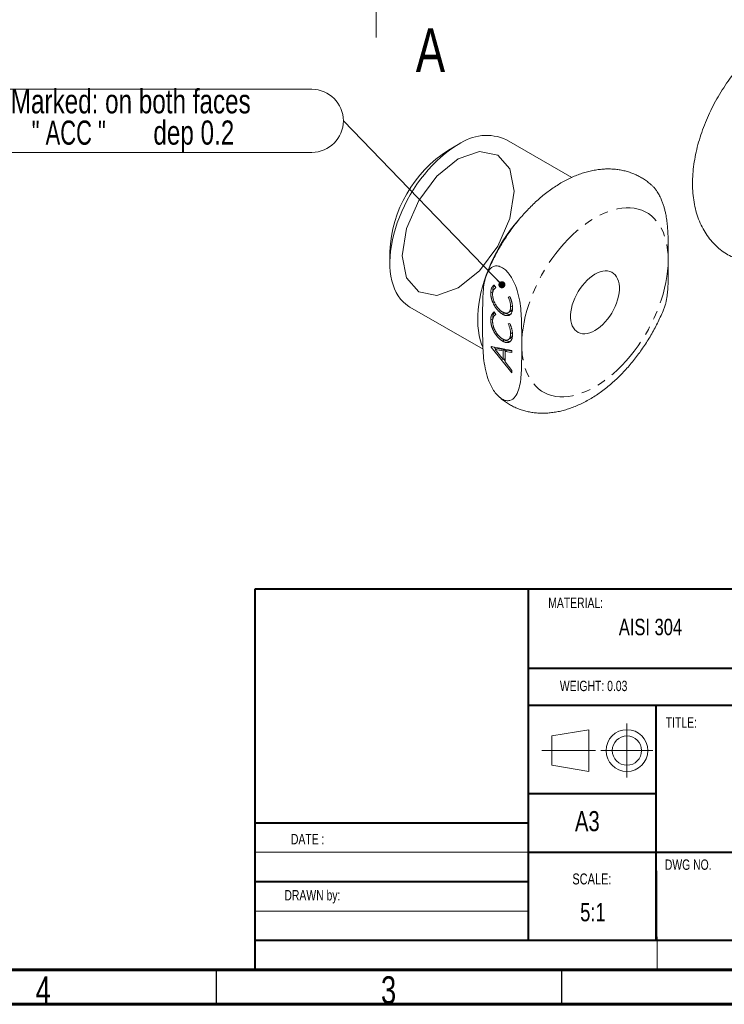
# Model space of a CAD drawing. Header units: millimetres. Extents: x 15 to 415, y 5 to 292.
# Tile 3 of 5: x 237 to 339, y 5 to 148. Entities that reach past the tile are written whole.
import ezdxf

# ---------------------------------------------------------------- set-up
doc = ezdxf.new("R2010")
doc.units = ezdxf.units.MM
doc.header["$PDSIZE"] = -1
doc.linetypes.add('CENTERX2', pattern=[20.32, 12.7, -2.54, 2.54, -2.54])
doc.linetypes.add('PHANTOM', pattern=[12.7, 6.35, -1.27, 1.27, -1.27, 1.27, -1.27])
doc.styles.add('SLDTEXTSTYLE0', font='TXT', dxfattribs={"width": 0.75})
doc.styles.add('SLDTEXTSTYLE4', font='TXT', dxfattribs={"width": 0.678571})
doc.dimstyles.new('SLDDIMSTYLE8', dxfattribs={"dimtxt": 0.18, "dimasz": 1.016, "dimexe": 0, "dimexo": 0.0625, "dimgap": 0, "dimtad": 0, "dimtih": 1, "dimtoh": 1, "dimdec": 0, "dimrnd": 1e-09, "dimzin": 0, "dimdsep": 46, "dimtxsty": 'Standard', "dimblk1": 'DOT', "dimblk2": 'DOT', "dimsah": 1, "dimcen": 0.09, "dimadec": 0, "dimazin": 0, "dimtfac": 1.016, "dimtdec": 0, "dimtofl": 0, "dimtmove": 0, "dimatfit": 3, "dimldrblk": 'DOT', "dimfxl": 0, "dimfrac": 2, "dimtolj": 1, "dimtzin": 0, "dimarcsym": 0})

# ---------------------------------------------------------------- blocks, each defined once
blk = doc.blocks.new('SW_NOTE_1')
at = {"color": 0, "linetype": 'Continuous', "lineweight": 0, "attachment_point": 2, "style": 'SLDTEXTSTYLE0'}
for s, insert, char_height in [('SCALE:', (3.4, 2.05), 1.587), ('5:1', (3.55, -2.23), 2.646)]:
    blk.add_mtext(s, dxfattribs=dict(at, insert=insert, char_height=char_height))
blk = doc.blocks.new('SW_CENTERMARKSYMBOL_0')
at = {"color": 0, "linetype": 'Continuous', "lineweight": 0}
for p, q in [((0, 25), (0, 60)), ((0, 0), (0, 12.5)), ((-25, 0), (-60, 0)), ((0, 0), (-12.5, 0)), ((0, 0), (0, -12.5)), ((0, 0), (12.5, 0)), ((25, 0), (60, 0)), ((0, -25), (0, -60))]:
    blk.add_line(p, q, dxfattribs=at)
blk = doc.blocks.new('SW_NOTE_7')
at = {"color": 0, "linetype": 'Continuous', "lineweight": 0}
for p, q in [((-56.36, 4.57), (-4.57, 4.57)), ((-4.57, -4.57), (-56.36, -4.57))]:
    blk.add_line(p, q, dxfattribs=at)
for centre, start, end in [((-56.36, 0), 90, 270), ((-4.57, 0), 270, 90)]:
    blk.add_arc(centre, 4.57, start, end, dxfattribs=at)
at = {"color": 0, "linetype": 'Continuous', "lineweight": 0, "char_height": 3.5, "attachment_point": 2}
for s, insert, style in [('Marked: on both faces', (-30.78, 4.58), 'SLDTEXTSTYLE0'), ('" ACC "', (-39.75, 0.04), 'SLDTEXTSTYLE4'), ('dep 0.2', (-21.65, 0.05), 'SLDTEXTSTYLE0')]:
    blk.add_mtext(s, dxfattribs=dict(at, insert=insert, style=style))
blk = doc.blocks.new('_DOT')
at = {"color": 0, "linetype": 'ByBlock', "lineweight": -2}
blk.add_line((-0.5, 0), (-1, 0), dxfattribs=at)
at = {"color": 0, "linetype": 'ByBlock', "const_width": 0.5}
blk.add_lwpolyline([(-0.25, 0, 1), (0.25, 0, 1)], format="xyb", close=True, dxfattribs=at)

msp = doc.modelspace()

# ---------------------------------------------------------------- linework, layer by layer
at = {"color": 7, "linetype": 'Continuous', "lineweight": 15}
for p, q in [((316.4869503, 124.8069524), (307.0385909, 130.2613742)), ((300.0375507, 129.5673318), (298.6235669, 128.7507916)), ((290.1396646, 114.0546492), (290.1396644, 112.4218328)), ((305.2268765, 109.206507), (305.4763279, 108.8547681)), ((305.0300033, 108.2265159), (304.747161, 108.0632346)), ((305.0372104, 108.1343766), (305.0300033, 108.2265159)), ((307.2800536, 107.4748934), (307.5169136, 107.5299644)), ((293.0397285, 106.0120052), (303.6311606, 99.8977016)), ((307.8811809, 106.2134296), (307.6254484, 106.0657983)), ((305.0300033, 104.3266611), (304.747161, 104.1633797)), ((305.0372104, 104.2345218), (305.0300033, 104.3266611)), ((305.2268765, 105.3066522), (305.4763279, 104.9549132)), ((306.750979, 105.1522182), (306.4681367, 104.9889368)), ((306.750979, 105.1522182), (306.6474531, 105.2245678)), ((307.2800194, 105.1983686), (307.5628616, 105.36165)), ((307.2800536, 103.5750385), (307.5169136, 103.6301097)), ((306.750979, 101.2523633), (306.6474531, 101.3247131)), ((307.2800194, 101.298514), (307.5628616, 101.4617953)), ((307.8811809, 102.3135749), (307.6254484, 102.1659436)), ((304.8239157, 100.3057712), (307.8173351, 99.7451706)), ((304.8239157, 100.2261399), (304.8239157, 100.3057712)), ((304.9280678, 100.2862657), (304.8239157, 100.2261399)), ((307.8173351, 96.4879056), (304.8239157, 100.2261399)), ((305.4767928, 99.9273155), (305.2354586, 100.2286979)), ((305.6686242, 100.0380575), (305.3857819, 99.8747761)), ((306.5508881, 99.6564191), (305.3857819, 99.8747761)), ((305.3857819, 99.8747761), (306.5508881, 98.4204032)), ((306.8337303, 99.8197004), (305.6686242, 100.0380575)), ((306.750979, 101.2523633), (306.4681367, 101.089082)), ((306.8337303, 99.8197004), (306.5508881, 99.6564191)), ((306.5508881, 98.4204032), (306.5508881, 99.6564191)), ((306.8195282, 98.5754858), (306.5508881, 98.4204032)), ((306.8195282, 98.2504841), (306.6415526, 98.4727427)), ((307.1023704, 99.7698695), (306.8195282, 99.6065882)), ((306.8195282, 99.6065882), (306.8195282, 98.0852848)), ((307.8173351, 99.4204134), (306.8195282, 99.6065882)), ((306.8337303, 99.6147869), (306.8337303, 99.8197004)), ((307.8173337, 99.6364691), (307.1023704, 99.7698695)), ((307.8173351, 99.7451706), (307.8173351, 99.4204134)), ((306.8195282, 98.0852848), (307.8173351, 96.839668)), ((307.8173351, 96.839668), (307.8173351, 96.4879056))]:
    msp.add_line(p, q, dxfattribs=at)
at = {"color": 7, "linetype": 'Continuous', "lineweight": 40}
for p, q in [((270.6583549, 65.2052449), (409.9083046, 65.2052449)), ((270.6583549, 10), (270.6583549, 65.2052449)), ((310.1693457, 65.2033802), (310.1693457, 14.2057578)), ((409.9790602, 53.6421854), (310.1693457, 53.6421854)), ((409.8647448, 48.2844781), (310.1693457, 48.2844781)), ((328.6654575, 48.2844781), (328.6654575, 14.2844781)), ((328.7578955, 35.4782051), (310.1693457, 35.4782051)), ((310.1693457, 31.2388663), (270.6583549, 31.2388663)), ((295.0000011, 31.2305104), (295.0000078, 31.2388663)), ((310.1693457, 27.0202272), (409.7666795, 27.0202272)), ((310.1693457, 22.7273395), (270.6583549, 22.7273395)), ((409.9929988, 14.2269766), (270.6583549, 14.2269766))]:
    msp.add_line(p, q, dxfattribs=at)
at = {"color": 7, "linetype": 'Continuous', "lineweight": 0}
for p, q in [((328.6654575, 48.2844781), (328.8257121, 10.0348138)), ((313.5847867, 43.8868054), (318.9356006, 44.7915078)), ((318.9356006, 44.7915078), (318.9356006, 38.7382507)), ((313.5847867, 43.8868054), (313.5847867, 39.6429531)), ((313.5847867, 39.6429531), (318.9356006, 38.7382507)), ((310.1693457, 27.0202272), (270.6583549, 27.0202272)), ((270.6583549, 18.4986307), (310.1693457, 18.4986307)), ((270.6583549, 14.2269766), (409.9929988, 14.2269766))]:
    msp.add_line(p, q, dxfattribs=at)
at = {"color": 7, "linetype": 'CENTERX2', "lineweight": 0}
for p, q in [((324.4687583, 37.8419055), (324.4687583, 45.687853)), ((319.8943985, 41.7648792), (312.1308112, 41.7648792)), ((320.7070026, 41.7648792), (328.2305139, 41.7648792))]:
    msp.add_line(p, q, dxfattribs=at)
at = {"color": 7, "linetype": 'Continuous', "lineweight": 60}
for p, q in [((410, 10), (20, 10)), ((415, 5), (15, 5))]:
    msp.add_line(p, q, dxfattribs=at)
at = {"color": 7, "linetype": 'Continuous', "lineweight": 30}
for p, q in [((265, 10), (265, 5)), ((315, 10), (315, 5))]:
    msp.add_line(p, q, dxfattribs=at)
at = {"color": 7, "linetype": 'Continuous', "lineweight": 15, "flags": 128}
for points in [[(300.0391597, 129.5682614), (299.3983672, 129.1743654), (298.7602624, 128.7341742), (298.1275217, 128.2495332), (297.502799, 127.7224749), (296.888715, 127.155211), (296.2878449, 126.5501208), (295.702709, 125.9097409), (295.1357617, 125.2367587), (294.5893809, 124.5339957), (294.0658587, 123.804401), (293.5673899, 123.0510333), (293.096067, 122.2770533), (292.6538649, 121.4857069), (292.2426401, 120.6803145), (291.8641159, 119.8642521), (291.5198809, 119.0409445), (291.2113784, 118.2138438), (290.9399034, 117.3864195), (290.7065935, 116.5621422), (290.5124276, 115.7444693), (290.3582202, 114.93683), (290.244618, 114.1426118), (290.1720971, 113.3651463), (290.1409624, 112.6076943), (290.1513444, 111.8734329), (290.2031995, 111.165442), (290.2963098, 110.4866908), (290.4302847, 109.840026), (290.6045626, 109.2281606), (290.8184131, 108.6536606), (291.0709379, 108.1189357), (291.3610788, 107.6262289), (291.6876187, 107.1776065), (292.0491873, 106.7749501), (292.4442693, 106.4199487), (292.871207, 106.1140919), (293.0397285, 106.0120052)], [(303.5984579, 100.211778), (303.4282702, 100.6519179), (303.2361478, 101.2698178), (303.0836342, 101.9229661), (302.97132, 102.6088366), (302.8996394, 103.3247752), (302.868869, 104.068012), (302.8791291, 104.8356721), (302.9303796, 105.6247854), (303.0224218, 106.4322987), (303.1548999, 107.2550879), (303.3273009, 108.0899697), (303.5389584, 108.9337146), (303.7890539, 109.7830582), (304.0766185, 110.6347143), (304.4005407, 111.4853879), (304.7595674, 112.3317882), (305.1523095, 113.1706411), (305.5772472, 113.9987005), (306.0327361, 114.8127622), (306.5170146, 115.6096777), (307.0282097, 116.386365), (307.5643427, 117.139817), (308.1233396, 117.8671196), (308.7030379, 118.5654591), (308.8685522, 118.7551986)], [(319.838149, 110.7896804), (319.4558906, 110.5450744), (319.0781137, 110.25547), (318.7092476, 109.9242629), (318.3536168, 109.5553362), (318.0153908, 109.1530149), (317.6985351, 108.722016), (317.4067643, 108.2673926), (317.1434991, 107.7944749), (316.9118265, 107.308807), (316.7144623, 106.8160836), (316.5537202, 106.3220806), (316.4314854, 105.8325905), (316.3491904, 105.3533516), (316.3078002, 104.8899826), (316.3078002, 104.4479163), (316.3491904, 104.0323355), (316.4314854, 103.6481124), (316.5537202, 103.2997515), (316.7144623, 102.9913374), (316.9118265, 102.7264858), (317.1434991, 102.5083015), (317.4067643, 102.3393433), (317.6985351, 102.2215913), (318.0153908, 102.1564262), (318.3536168, 102.1446124), (318.7092476, 102.1862883), (319.0781137, 102.2809649), (319.4558906, 102.4275323), (319.838149, 102.6242725), (320.2204075, 102.8688785), (320.5981843, 103.1584829), (320.9670504, 103.4896901), (321.3226812, 103.8586168), (321.6609072, 104.260938), (321.9777629, 104.691937), (322.2695337, 105.1465603), (322.5327989, 105.619478), (322.7644715, 106.1051459), (322.9618357, 106.5978693), (323.1225778, 107.0918723), (323.2448126, 107.5813624), (323.3271076, 108.0606014), (323.3684978, 108.5239703), (323.3684978, 108.9660366), (323.3271076, 109.3816174), (323.2448126, 109.7658406), (323.1225778, 110.1142014), (322.9618357, 110.4226155), (322.7644715, 110.6874671), (322.5327989, 110.9056514), (322.2695337, 111.0746096), (321.9777629, 111.1923616), (321.6609072, 111.2575267), (321.3226812, 111.2693406), (320.9670504, 111.2276646), (320.5981843, 111.1329881), (320.2204075, 110.9864206), (319.838149, 110.7896804)]]:
    msp.add_lwpolyline(points, dxfattribs=at)
at = {"color": 7, "linetype": 'Continuous', "lineweight": 0, "flags": 128}
msp.add_lwpolyline([(300.0391596, 108.7913802), (303.1361543, 111.2906065), (305.7616596, 114.8320869), (307.5159662, 118.8766632), (308.1319967, 122.8085852), (307.5159662, 126.0292535), (305.7616596, 128.0483505), (303.1361543, 128.558487), (300.0391596, 127.4819993), (296.9421649, 124.982773), (294.3166596, 121.4412926), (292.562353, 117.3967163), (291.9463225, 113.4647943), (292.562353, 110.244126), (294.3166596, 108.225029), (296.9421649, 107.7148925), (300.0391596, 108.7913802)], dxfattribs=at)
at = {"color": 1, "linetype": 'PHANTOM', "lineweight": 0, "flags": 128}
for points in [[(309.2315475, 100.5839158), (309.2524767, 101.3650632), (309.3151833, 102.1672931), (309.4194191, 102.987439), (309.564773, 103.8222642), (309.7506716, 104.6684745), (309.9763798, 105.5227288), (310.2410087, 106.3816574), (310.5435131, 107.24187), (310.882699, 108.0999715), (311.2572278, 108.9525757), (311.6656215, 109.7963173), (312.1062688, 110.6278661), (312.5774304, 111.4439419), (313.0772466, 112.2413229), (313.6037444, 113.0168616), (314.1548473, 113.7674993), (314.7283794, 114.4902718), (315.322077, 115.1823262), (315.9335978, 115.8409333), (316.5605282, 116.4634929), (317.2003938, 117.0475482), (317.8506694, 117.5907929), (318.5087886, 118.0910854), (319.1721542, 118.5464495), (319.8381482, 118.9550879), (320.5041422, 119.3153898), (321.1675079, 119.6259313), (321.8256271, 119.8854879), (322.4759028, 120.0930347), (323.1157682, 120.2477531), (323.7426986, 120.349032), (324.3542194, 120.3964718), (324.9479173, 120.3898862), (325.5214494, 120.3292997), (326.0725523, 120.2149527), (326.5990508, 120.047295), (327.0988669, 119.8269903), (327.5700279, 119.5549057), (328.0106752, 119.2321167), (328.4190696, 118.8598976), (328.7935983, 118.4397151), (329.1327843, 117.9732297), (329.4352887, 117.4622813), (329.6999176, 116.9088867), (329.9256264, 116.3152295), (330.1115243, 115.683653), (330.2568783, 115.0166499), (330.361114, 114.3168521), (330.4238206, 113.5870217), (330.4447505, 112.8300389)], [(330.4447505, 112.8300389), (330.4238213, 112.0488914), (330.3611147, 111.2466615), (330.2568789, 110.4265154), (330.111525, 109.5916901), (329.9256271, 108.7454804), (329.6999182, 107.8912253), (329.43529, 107.032297), (329.1327856, 106.1720841), (328.7935996, 105.3139826), (328.4190709, 104.4613784), (328.0106771, 103.6176367), (327.5700299, 102.7860872), (327.0988683, 101.9700121), (326.5990521, 101.1726312), (326.0725536, 100.3970913), (325.5214513, 99.6464547), (324.9479193, 98.9236823), (324.3542214, 98.2316269), (323.7427006, 97.5730198), (323.1157701, 96.9504603), (322.4759044, 96.3664056), (321.8256288, 95.8231601), (321.1675095, 95.3228676), (320.5041438, 94.8675035), (319.8381498, 94.458865), (319.1721557, 94.0985631), (318.50879, 93.7880215), (317.8506707, 93.5284649), (317.2003951, 93.3209181), (316.5605295, 93.1661996), (315.9335991, 93.0649207), (315.3220783, 93.0174809), (314.72838, 93.0240671), (314.154848, 93.0846528), (313.603745, 93.1990006), (313.0772473, 93.3666579), (312.5774311, 93.5869634), (312.1062695, 93.8590476), (311.6656222, 94.1818366), (311.2572285, 94.5540561), (310.882699, 94.9742382), (310.5435131, 95.4407239), (310.2410087, 95.9516724), (309.9763805, 96.5050678), (309.7506716, 97.0987246), (309.564773, 97.7303009), (309.4194191, 98.3973042), (309.3151833, 99.0971021), (309.2524767, 99.8269326), (309.2315475, 100.5839158)]]:
    msp.add_lwpolyline(points, dxfattribs=at)
at = {"color": 7, "linetype": 'Continuous', "lineweight": 0}
for radius in [3.0266286, 2.1219262]:
    msp.add_circle((324.4687583, 41.7648792), radius, dxfattribs=at)
at = {"color": 7, "linetype": 'Continuous', "lineweight": 15}
for centre, radius, start, end in [((304.1354042, 123.8907431), 7.0009594, 65.500574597, 125.809884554), ((308.52005, 113.2406877), 18.3983994, 122.535643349, 177.464356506)]:
    msp.add_arc(centre, radius, start, end, dxfattribs=at)
for points, knots in [([(340.1277085, 140.0746123), (340.0158316, 139.9389584), (339.5851222, 139.4167109), (338.8906107, 138.4442398), (338.0512448, 137.167614), (337.2805912, 135.8432573), (336.5785447, 134.4842116), (335.9505254, 133.09653), (335.4003236, 131.6880884), (334.932011, 130.2660427), (334.5495475, 128.8375962), (334.2569902, 127.4099017), (334.0585214, 125.990258), (333.9584964, 124.58638), (333.961339, 123.207051), (334.0711052, 121.8629425), (334.2906271, 120.5666164), (334.6205356, 119.3320165), (335.0585881, 118.1731336), (335.5994388, 117.1026902), (336.2352547, 116.1309186), (336.9566716, 115.2647147), (337.754217, 114.5091072), (338.61772, 113.8639674), (339.5413763, 113.3393527), (340.31779, 112.9880494), (340.7955379, 112.8529826), (340.9349935, 112.8135563)], [0, 0, 0, 0, 0.0150671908, 0.0580064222, 0.1008830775, 0.1437355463, 0.1866046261, 0.2295195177, 0.2725217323, 0.3156534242, 0.3589544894, 0.4024594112, 0.4461910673, 0.4901507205, 0.5343027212, 0.578533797, 0.6226233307, 0.6663054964, 0.7092871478, 0.7513223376, 0.7922801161, 0.8321687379, 0.8711149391, 0.9093241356, 0.9470445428, 0.984542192, 1, 1, 1, 1]), ([(328.1243024, 123.5963636), (328.0259798, 123.6882979), (327.7582426, 123.9386394), (327.284258, 124.3015161), (326.7105843, 124.685523), (326.1108446, 125.0210157), (325.4891387, 125.3098196), (324.8468785, 125.5509885), (324.1859827, 125.7444154), (323.5078298, 125.8898416), (322.8136991, 125.9869914), (322.1047325, 126.035498), (321.3820359, 126.0349059), (320.6467595, 125.9846836), (319.9002088, 125.884297), (319.1439665, 125.7332907), (318.3799534, 125.5313902), (317.6104751, 125.2786581), (316.838173, 124.9755536), (316.0659184, 124.6230217), (315.2966735, 124.2224397), (314.533333, 123.7755819), (313.7786733, 123.2845284), (313.0352285, 122.7515476), (312.3052134, 122.1789829), (311.5905176, 121.5690956), (310.8927681, 120.9240905), (310.2134683, 120.246102), (309.5540035, 119.5372383), (308.915696, 118.7995628), (308.2998194, 118.0351181), (307.7076178, 117.2459298), (307.1403091, 116.4340189), (306.599108, 115.6014023), (306.0851519, 114.7501078), (305.5998177, 113.8821369), (305.1435608, 112.9996798), (304.720241, 112.1043172), (304.401207, 111.3817795), (304.2357426, 110.956309), (304.1886323, 110.835171)], [0, 0, 0, 0, 0.0144529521, 0.0393561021, 0.0640644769, 0.0886498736, 0.113181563, 0.1377134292, 0.1623190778, 0.187070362, 0.2120355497, 0.237277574, 0.2628511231, 0.2887993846, 0.315150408, 0.3419137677, 0.3690783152, 0.3966122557, 0.4244658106, 0.4525767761, 0.4808776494, 0.5093027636, 0.5377939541, 0.5662966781, 0.5947736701, 0.6232041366, 0.6515761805, 0.6798849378, 0.7081307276, 0.7363176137, 0.7644523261, 0.7925433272, 0.8206003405, 0.8486338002, 0.8766546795, 0.9046742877, 0.9327025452, 0.960748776, 0.9888245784, 1, 1, 1, 1]), ([(328.1238487, 123.5958682), (328.1769257, 123.5488916), (328.3377172, 123.4065809), (328.5868824, 123.10751), (328.901794, 122.6687627), (329.2120934, 122.127731), (329.4772703, 121.5495442), (329.6828329, 121.0044904), (329.842465, 120.5013533), (329.9764773, 119.9960955), (330.1143371, 119.3688059), (330.2370078, 118.6277801), (330.3317674, 117.7797639), (330.3903888, 116.9433789), (330.4340756, 115.834767), (330.4456465, 114.4668221), (330.4450492, 113.3757039), (330.4447505, 112.8300389)], [0, 0, 0, 0, 0.0182889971, 0.0554046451, 0.0934825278, 0.1467657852, 0.201537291, 0.24435709, 0.2875205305, 0.3315032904, 0.375679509, 0.4521774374, 0.529114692, 0.6068589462, 0.6847303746, 0.842334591, 1, 1, 1, 1]), ([(330.4447505, 112.8300389), (330.4447629, 112.5593933), (330.4447938, 111.8882575), (330.4435451, 110.8173022), (330.4278591, 109.6239266), (330.3845195, 108.6462627), (330.3156932, 107.8852046), (330.2427399, 107.3294847), (330.1404976, 106.796973), (330.0302355, 106.3552143), (329.9330544, 106.111679), (329.8969929, 106.021309)], [0, 0, 0, 0, 0.1129366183, 0.2800555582, 0.4472009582, 0.6147458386, 0.698779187, 0.7829519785, 0.8665449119, 0.9504781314, 1, 1, 1, 1]), ([(309.2315478, 100.5839153), (309.2315478, 101.4958298), (309.2354244, 102.4054705), (309.2034644, 104.2480452), (309.1670195, 105.1855071), (308.985444, 106.6401327), (308.9030566, 107.1354394), (308.6677484, 108.1460135), (308.5173841, 108.6540669), (308.2098378, 109.4230817), (308.095062, 109.676096), (307.8363337, 110.1698285), (307.6900371, 110.4141568), (307.369938, 110.8686431), (307.1940884, 111.0817942), (306.8197758, 111.4530253), (306.6264249, 111.6069947), (306.2259061, 111.8443489), (306.0256667, 111.9223134), (305.6440534, 111.9943019), (305.4641, 111.988347), (305.1363959, 111.9087498), (304.9871402, 111.8348169), (304.7231552, 111.6410601), (304.6058425, 111.5200041), (304.2927692, 111.1037673), (304.1406614, 110.76666), (303.9030694, 110.0222814), (303.8196721, 109.6159114), (303.6382065, 108.3656077), (303.6026601, 107.477096), (303.5708464, 105.674796), (303.5746935, 104.7609341), (303.5746935, 103.8495478)], [0, 0, 0, 0, 0.125, 0.125, 0.25, 0.25, 0.3125, 0.3125, 0.375, 0.375, 0.40625, 0.40625, 0.4375, 0.4375, 0.46875, 0.46875, 0.5, 0.5, 0.53125, 0.53125, 0.5625, 0.5625, 0.59375, 0.59375, 0.625, 0.625, 0.6875, 0.6875, 0.75, 0.75, 0.875, 0.875, 1, 1, 1, 1]), ([(304.7471612, 108.0632341), (304.7483207, 108.1286515), (304.7505908, 108.2567219), (304.7715636, 108.4342072), (304.8054978, 108.5949679), (304.845379, 108.7160248), (304.8847715, 108.8051884), (304.9196826, 108.8688902), (304.9586019, 108.9315478), (305.0033582, 108.9904586), (305.051664, 109.0486488), (305.1055529, 109.1037172), (305.1639435, 109.1568687), (305.2057094, 109.189812), (305.2268757, 109.2065072)], [0, 0, 0, 0, 0.1268811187, 0.248400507, 0.3663991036, 0.4809394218, 0.5384009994, 0.598285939, 0.6595673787, 0.7232024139, 0.788862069, 0.8565264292, 0.9272899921, 1, 1, 1, 1]), ([(305.4763273, 108.8547681), (305.4396225, 108.8295805), (305.3676237, 108.7801733), (305.273627, 108.687921), (305.1940179, 108.5825557), (305.1290108, 108.463735), (305.0780047, 108.3320768), (305.0422951, 108.186724), (305.0197866, 108.0287727), (305.0171397, 107.9146273), (305.0158013, 107.8569105)], [0, 0, 0, 0, 0.1339387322, 0.2627297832, 0.3881958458, 0.511066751, 0.6320772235, 0.7533917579, 0.8753041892, 1, 1, 1, 1]), ([(305.0300033, 108.2265159), (305.0364314, 108.3684072), (305.0492821, 108.6520661), (305.1436379, 108.9559541), (305.2443483, 109.0874577), (305.2791122, 109.132851)], [0, 0, 0, 0, 0.3959110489, 0.7914767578, 1, 1, 1, 1]), ([(306.4681371, 104.9889363), (306.4385444, 105.0063651), (306.3796964, 105.0410241), (306.2922424, 105.0986649), (306.2063664, 105.1598509), (306.1223879, 105.2252047), (306.0400345, 105.2932498), (305.9594253, 105.3656733), (305.8804283, 105.4413826), (305.8034429, 105.5217359), (305.7277269, 105.6045245), (305.6541191, 105.6917028), (305.5816358, 105.7817378), (305.511771, 105.876715), (305.4425941, 105.974263), (305.3759311, 106.0764087), (305.3107157, 106.1817454), (305.2473304, 106.2900153), (305.1869009, 106.400237), (305.1300091, 106.511134), (305.0771562, 106.622057), (305.0283347, 106.7329979), (304.9837003, 106.8438316), (304.9418424, 106.9547137), (304.9046321, 107.0656949), (304.8719707, 107.1765647), (304.8423701, 107.2875978), (304.8163048, 107.3985927), (304.795805, 107.5094247), (304.7775438, 107.6205277), (304.7636843, 107.7316068), (304.7543844, 107.8423821), (304.7480188, 107.9536898), (304.7474481, 108.0265873), (304.7471612, 108.0632341)], [0, 0, 0, 0, 0.0319363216, 0.0635083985, 0.0945766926, 0.1252211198, 0.1554780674, 0.1854692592, 0.2154875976, 0.2452137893, 0.2750493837, 0.304962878, 0.3349346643, 0.3652714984, 0.395995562, 0.4269618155, 0.4585847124, 0.4906221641, 0.5226814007, 0.554530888, 0.5859433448, 0.6169996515, 0.6480799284, 0.6788834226, 0.7097616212, 0.7408119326, 0.7717962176, 0.8031864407, 0.8347386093, 0.8668949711, 0.8992079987, 0.9321819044, 0.9659066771, 1, 1, 1, 1]), ([(305.0158013, 107.8569105), (305.0163828, 107.8182381), (305.0175374, 107.7414491), (305.0266327, 107.6230341), (305.0423373, 107.5029887), (305.0640275, 107.3813193), (305.0915726, 107.2580685), (305.1252529, 107.1331672), (305.165005, 107.0065476), (305.2108185, 106.8789673), (305.2624008, 106.7522145), (305.3174144, 106.6276356), (305.377811, 106.5062485), (305.4416252, 106.3877113), (305.5100216, 106.2722187), (305.5822962, 106.1597935), (305.6596254, 106.0507781), (305.7401948, 105.9448426), (305.8237807, 105.8432564), (305.9097269, 105.7481154), (305.9969732, 105.6586368), (306.0857612, 105.5756037), (306.1760854, 105.498393), (306.2680022, 105.4271949), (306.361615, 105.3626721), (306.4245439, 105.3249952), (306.4561442, 105.3060753)], [0, 0, 0, 0, 0.0432797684, 0.0859375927, 0.1281810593, 0.1701576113, 0.2122924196, 0.2545069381, 0.2969756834, 0.3402217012, 0.3832622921, 0.4254067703, 0.4671236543, 0.5086349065, 0.5495504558, 0.5907925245, 0.6320247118, 0.6737383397, 0.7153770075, 0.7564209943, 0.7969286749, 0.8373179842, 0.8775185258, 0.9179624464, 0.9588040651, 1, 1, 1, 1]), ([(307.6254484, 106.0657981), (307.6244151, 106.1199975), (307.6223557, 106.2280256), (307.6056486, 106.3963005), (307.5787095, 106.5677034), (307.5405845, 106.7426913), (307.4921493, 106.9210598), (307.4320485, 107.1031132), (307.3624112, 107.2885036), (307.3076986, 107.412328), (307.2800539, 107.4748929)], [0, 0, 0, 0, 0.1241691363, 0.2474888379, 0.3696796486, 0.4920669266, 0.6159420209, 0.7410748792, 0.8691726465, 1, 1, 1, 1]), ([(307.516913, 107.5299645), (307.534898, 107.4862494), (307.5700725, 107.4007526), (307.6182383, 107.2753186), (307.6626093, 107.1562122), (307.7034462, 107.0434082), (307.7379221, 106.9367103), (307.7684889, 106.8361565), (307.7952499, 106.7417125), (307.8243827, 106.6229257), (307.8525399, 106.4756049), (307.8771598, 106.2964427), (307.8914981, 106.1115123), (307.8932077, 105.9890437), (307.8940885, 105.9259492)], [0, 0, 0, 0, 0.0797643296, 0.1560005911, 0.2281774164, 0.2963271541, 0.3609320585, 0.4220616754, 0.4793509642, 0.5331683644, 0.6400541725, 0.7532790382, 0.8728920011, 1, 1, 1, 1]), ([(305.9840703, 93.002056), (306.0532148, 92.9377197), (306.2921426, 92.7154068), (306.7355247, 92.3784661), (307.3087714, 91.9939559), (307.9086249, 91.6585968), (308.530299, 91.369758), (309.1725672, 91.1285989), (309.8334628, 90.9351679), (310.5116138, 90.7897443), (311.2057469, 90.6925923), (311.9147115, 90.6440874), (312.637408, 90.6446795), (313.3726865, 90.6949002), (314.119235, 90.7952886), (314.8754777, 90.9462944), (315.6394908, 91.1481948), (316.4089687, 91.4009274), (317.1812728, 91.7040304), (317.9535268, 92.0565628), (318.7227724, 92.4571444), (319.4861109, 92.9040035), (320.2407704, 93.3950571), (320.984218, 93.9280361), (321.7142296, 94.500603), (322.4289289, 95.1104881), (323.1266756, 95.755495), (323.8059756, 96.4334832), (324.465442, 97.1423459), (325.1037498, 97.8800212), (325.7196243, 98.6444674), (326.3118266, 99.4336553), (326.8791345, 100.2455664), (327.4203383, 101.0781824), (327.9342845, 101.9294791), (328.4196551, 102.7974417), (328.8757837, 103.6799244), (329.2995783, 104.5751934), (329.6427203, 105.3560931), (329.8303412, 105.8403085), (329.9000104, 106.0201121)], [0, 0, 0, 0, 0.0101307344, 0.0350065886, 0.0596879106, 0.0842463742, 0.1087511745, 0.1332561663, 0.1578348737, 0.1825590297, 0.2074968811, 0.232711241, 0.2582567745, 0.2841766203, 0.310498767, 0.3372328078, 0.3643675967, 0.3918713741, 0.4196944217, 0.4477745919, 0.4760444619, 0.5044384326, 0.5328984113, 0.561369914, 0.5898157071, 0.6182150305, 0.6465559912, 0.6748337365, 0.7030485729, 0.7312045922, 0.7593084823, 0.78736871, 0.8153949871, 0.8433977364, 0.8713879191, 0.8993768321, 0.9273743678, 0.9553898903, 0.9834349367, 1, 1, 1, 1]), ([(306.4561442, 105.3060753), (306.4841465, 105.2904041), (306.5394457, 105.2594565), (306.6210792, 105.2212176), (306.7005413, 105.1878286), (306.777281, 105.1635013), (306.8522165, 105.1440933), (306.9243783, 105.1331084), (306.9943798, 105.1280539), (307.0616541, 105.1299402), (307.1255322, 105.1398627), (307.1871906, 105.1542549), (307.2439233, 105.1781509), (307.2978211, 105.2076092), (307.3482065, 105.2440285), (307.3940614, 105.2888142), (307.4379625, 105.3381183), (307.4761506, 105.3965903), (307.5121184, 105.4591651), (307.5416539, 105.5297848), (307.5674896, 105.6049995), (307.5894613, 105.6853089), (307.6053829, 105.772475), (307.6165515, 105.8652411), (307.6241514, 105.9627546), (307.6250126, 106.031178), (307.6254484, 106.0657981)], [0, 0, 0, 0, 0.0437611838, 0.0864198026, 0.1280885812, 0.1690281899, 0.2092860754, 0.2495148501, 0.2891076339, 0.3286609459, 0.3681067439, 0.4072980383, 0.4463058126, 0.4851932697, 0.5248156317, 0.5647472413, 0.6053035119, 0.6468502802, 0.6889119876, 0.7312674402, 0.7740506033, 0.8174038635, 0.8616465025, 0.9067198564, 0.9528031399, 1, 1, 1, 1]), ([(307.5519232, 105.3808385), (307.5932658, 105.4001405), (307.7387914, 105.4680837), (307.8598786, 105.7151146), (307.8800662, 105.9663808), (307.8878968, 106.063844)], [0, 0, 0, 0, 0.1954316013, 0.6879173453, 1, 1, 1, 1]), ([(307.8940885, 105.9259492), (307.8931972, 105.8682591), (307.8914531, 105.7553798), (307.876945, 105.5970521), (307.852553, 105.4529781), (307.8181068, 105.3228445), (307.7746909, 105.2058828), (307.7210065, 105.1030591), (307.6576404, 105.0140725), (307.6073452, 104.9664071), (307.5822741, 104.9426469)], [0, 0, 0, 0, 0.1406048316, 0.2751143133, 0.404303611, 0.5283458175, 0.6497012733, 0.767719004, 0.8842129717, 1, 1, 1, 1]), ([(304.7471612, 104.1633794), (304.7483207, 104.2287968), (304.7505908, 104.3568671), (304.7715636, 104.5343525), (304.8054978, 104.6951132), (304.845379, 104.81617), (304.8847715, 104.9053336), (304.9196826, 104.9690355), (304.9586019, 105.0316931), (305.0033582, 105.0906038), (305.051664, 105.148794), (305.1055529, 105.2038624), (305.1639435, 105.257014), (305.2057094, 105.2899573), (305.2268757, 105.3066524)], [0, 0, 0, 0, 0.1268811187, 0.248400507, 0.3663991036, 0.4809394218, 0.5384009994, 0.598285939, 0.6595673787, 0.7232024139, 0.788862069, 0.8565264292, 0.9272899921, 1, 1, 1, 1]), ([(306.4681371, 101.0890815), (306.4385444, 101.1065104), (306.3796964, 101.1411693), (306.2922424, 101.1988102), (306.2063664, 101.2599962), (306.1223879, 101.32535), (306.0400345, 101.393395), (305.9594253, 101.4658186), (305.8804283, 101.5415279), (305.8034429, 101.6218812), (305.7277269, 101.7046697), (305.6541191, 101.7918481), (305.5816358, 101.8818831), (305.511771, 101.9768602), (305.4425941, 102.0744083), (305.3759311, 102.1765539), (305.3107157, 102.2818906), (305.2473304, 102.3901605), (305.1869009, 102.5003823), (305.1300091, 102.6112793), (305.0771562, 102.7222023), (305.0283347, 102.8331432), (304.9837003, 102.9439768), (304.9418424, 103.0548589), (304.9046321, 103.1658401), (304.8719707, 103.27671), (304.8423701, 103.3877431), (304.8163048, 103.498738), (304.795805, 103.60957), (304.7775438, 103.720673), (304.7636843, 103.831752), (304.7543844, 103.9425273), (304.7480188, 104.0538351), (304.7474481, 104.1267326), (304.7471612, 104.1633794)], [0, 0, 0, 0, 0.0319363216, 0.0635083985, 0.0945766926, 0.1252211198, 0.1554780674, 0.1854692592, 0.2154875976, 0.2452137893, 0.2750493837, 0.304962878, 0.3349346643, 0.3652714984, 0.395995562, 0.4269618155, 0.4585847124, 0.4906221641, 0.5226814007, 0.554530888, 0.5859433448, 0.6169996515, 0.6480799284, 0.6788834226, 0.7097616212, 0.7408119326, 0.7717962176, 0.8031864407, 0.8347386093, 0.8668949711, 0.8992079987, 0.9321819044, 0.9659066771, 1, 1, 1, 1]), ([(305.4763273, 104.9549133), (305.4396225, 104.9297257), (305.3676237, 104.8803185), (305.273627, 104.7880663), (305.1940179, 104.682701), (305.1290108, 104.5638803), (305.0780047, 104.432222), (305.0422951, 104.2868692), (305.0197866, 104.1289179), (305.0171397, 104.0147726), (305.0158013, 103.9570557)], [0, 0, 0, 0, 0.1339387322, 0.2627297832, 0.3881958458, 0.511066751, 0.6320772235, 0.7533917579, 0.8753041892, 1, 1, 1, 1]), ([(305.0300033, 104.3266611), (305.0364314, 104.4685524), (305.0492821, 104.7522113), (305.1436379, 105.0560993), (305.2443483, 105.187603), (305.2791122, 105.2329963)], [0, 0, 0, 0, 0.3959109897, 0.7914766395, 1, 1, 1, 1]), ([(307.5822741, 104.9426469), (307.5646732, 104.9286129), (307.5297886, 104.9007977), (307.4745899, 104.8646595), (307.4169762, 104.8347211), (307.3566978, 104.8113355), (307.2947381, 104.7929598), (307.2300692, 104.7819788), (307.1641282, 104.7752326), (307.0954275, 104.7756152), (307.024713, 104.7808635), (306.9515437, 104.7928265), (306.8763049, 104.8104072), (306.798729, 104.8346833), (306.7191295, 104.8638501), (306.6372493, 104.8994494), (306.5533833, 104.9407465), (306.4967307, 104.9727722), (306.4681371, 104.9889363)], [0, 0, 0, 0, 0.0644642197, 0.1277671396, 0.1900617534, 0.2515663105, 0.3127889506, 0.3730052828, 0.4329391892, 0.4929636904, 0.5535032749, 0.6145808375, 0.6759735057, 0.7383463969, 0.8019934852, 0.8665402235, 0.9326402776, 1, 1, 1, 1]), ([(307.6020806, 104.9657251), (307.5041032, 104.9506616), (307.3269047, 104.9234182), (307.0306872, 105.0054077), (306.8442271, 105.103275), (306.750979, 105.1522182)], [0, 0, 0, 0, 0.38205136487, 0.69096554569, 1, 1, 1, 1]), ([(303.5746935, 103.8495478), (303.5746935, 102.9368447), (303.5708214, 102.0260835), (303.6028313, 100.1839305), (303.6385393, 99.2526114), (303.8214657, 97.7883829), (303.9043544, 97.2928264), (304.1377535, 96.2907993), (304.2889292, 95.7788215), (304.5976965, 95.0073468), (304.712939, 94.7533628), (304.9754851, 94.2536556), (305.121903, 94.0103412), (305.4424552, 93.5569921), (305.6212613, 93.3413323), (305.9968867, 92.9714752), (306.1977922, 92.813693), (306.5958344, 92.5822382), (306.7963771, 92.5063628), (307.1738065, 92.4389115), (307.3529082, 92.4464453), (307.838581, 92.568378), (308.0998652, 92.779711), (308.510043, 93.3252237), (308.6649806, 93.6661673), (308.9007276, 94.4022981), (308.9833703, 94.8003855), (309.1056318, 95.6332233), (309.1448599, 96.0686006), (309.1976219, 96.9508858), (309.2113478, 97.399451), (309.2354411, 98.7551676), (309.2315478, 99.6706832), (309.2315478, 100.5839153)], [0, 0, 0, 0, 0.125, 0.125, 0.25, 0.25, 0.3125, 0.3125, 0.375, 0.375, 0.40625, 0.40625, 0.4375, 0.4375, 0.46875, 0.46875, 0.5, 0.5, 0.53125, 0.53125, 0.5625, 0.5625, 0.625, 0.625, 0.6875, 0.6875, 0.75, 0.75, 0.8125, 0.8125, 0.875, 0.875, 1, 1, 1, 1]), ([(305.0158013, 103.9570557), (305.0163828, 103.9183834), (305.0175374, 103.8415943), (305.0266327, 103.7231793), (305.0423373, 103.6031339), (305.0640275, 103.4814646), (305.0915726, 103.3582138), (305.1252529, 103.2333125), (305.165005, 103.1066929), (305.2108185, 102.9791126), (305.2624008, 102.8523597), (305.3174144, 102.7277808), (305.377811, 102.6063937), (305.4416252, 102.4878566), (305.5100216, 102.3723639), (305.5822962, 102.2599387), (305.6596254, 102.1509234), (305.7401948, 102.0449878), (305.8237807, 101.9434017), (305.9097269, 101.8482607), (305.9969732, 101.758782), (306.0857612, 101.6757489), (306.1760854, 101.5985382), (306.2680022, 101.5273402), (306.361615, 101.4628174), (306.4245439, 101.4251404), (306.4561442, 101.4062206)], [0, 0, 0, 0, 0.0432797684, 0.0859375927, 0.1281810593, 0.1701576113, 0.2122924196, 0.2545069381, 0.2969756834, 0.3402217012, 0.3832622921, 0.4254067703, 0.4671236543, 0.5086349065, 0.5495504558, 0.5907925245, 0.6320247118, 0.6737383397, 0.7153770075, 0.7564209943, 0.7969286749, 0.8373179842, 0.8775185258, 0.9179624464, 0.9588040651, 1, 1, 1, 1]), ([(307.6254484, 102.1659433), (307.6244151, 102.2201428), (307.6223557, 102.3281709), (307.6056486, 102.4964457), (307.5787095, 102.6678486), (307.5405845, 102.8428366), (307.4921493, 103.0212051), (307.4320485, 103.2032585), (307.3624112, 103.3886488), (307.3076986, 103.5124732), (307.2800539, 103.5750381)], [0, 0, 0, 0, 0.1241691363, 0.2474888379, 0.3696796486, 0.4920669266, 0.6159420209, 0.7410748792, 0.8691726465, 1, 1, 1, 1]), ([(307.516913, 103.6301098), (307.534898, 103.5863946), (307.5700725, 103.5008979), (307.6182383, 103.3754639), (307.6626093, 103.2563574), (307.7034462, 103.1435535), (307.7379221, 103.0368555), (307.7684889, 102.9363017), (307.7952499, 102.8418578), (307.8243827, 102.723071), (307.8525399, 102.5757501), (307.8771598, 102.3965879), (307.8914981, 102.2116576), (307.8932077, 102.089189), (307.8940885, 102.0260945)], [0, 0, 0, 0, 0.0797643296, 0.1560005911, 0.2281774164, 0.2963271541, 0.3609320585, 0.4220616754, 0.4793509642, 0.5331683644, 0.6400541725, 0.7532790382, 0.8728920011, 1, 1, 1, 1]), ([(306.4561442, 101.4062206), (306.4841465, 101.3905493), (306.5394457, 101.3596017), (306.6210792, 101.3213628), (306.7005413, 101.2879739), (306.777281, 101.2636465), (306.8522165, 101.2442386), (306.9243783, 101.2332536), (306.9943798, 101.2281991), (307.0616541, 101.2300855), (307.1255322, 101.240008), (307.1871906, 101.2544002), (307.2439233, 101.2782961), (307.2978211, 101.3077544), (307.3482065, 101.3441737), (307.3940614, 101.3889595), (307.4379625, 101.4382636), (307.4761506, 101.4967355), (307.5121184, 101.5593104), (307.5416539, 101.6299301), (307.5674896, 101.7051447), (307.5894613, 101.7854541), (307.6053829, 101.8726203), (307.6165515, 101.9653864), (307.6241514, 102.0628999), (307.6250126, 102.1313232), (307.6254484, 102.1659433)], [0, 0, 0, 0, 0.0437611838, 0.0864198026, 0.1280885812, 0.1690281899, 0.2092860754, 0.2495148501, 0.2891076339, 0.3286609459, 0.3681067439, 0.4072980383, 0.4463058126, 0.4851932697, 0.5248156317, 0.5647472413, 0.6053035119, 0.6468502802, 0.6889119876, 0.7312674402, 0.7740506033, 0.8174038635, 0.8616465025, 0.9067198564, 0.9528031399, 1, 1, 1, 1]), ([(307.5519232, 101.4809838), (307.5932658, 101.5002859), (307.7387914, 101.5682289), (307.8598786, 101.8152598), (307.8800662, 102.066526), (307.8878968, 102.1639893)], [0, 0, 0, 0, 0.1954315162, 0.6879170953, 1, 1, 1, 1]), ([(307.8940885, 102.0260945), (307.8931972, 101.9684044), (307.8914531, 101.8555251), (307.876945, 101.6971974), (307.852553, 101.5531234), (307.8181068, 101.4229897), (307.7746909, 101.3060281), (307.7210065, 101.2032043), (307.6576404, 101.1142178), (307.6073452, 101.0665524), (307.5822741, 101.0427922)], [0, 0, 0, 0, 0.1406048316, 0.2751143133, 0.404303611, 0.5283458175, 0.6497012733, 0.767719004, 0.8842129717, 1, 1, 1, 1]), ([(307.5822741, 101.0427922), (307.5646732, 101.0287582), (307.5297886, 101.000943), (307.4745899, 100.9648047), (307.4169762, 100.9348664), (307.3566978, 100.9114807), (307.2947381, 100.893105), (307.2300692, 100.882124), (307.1641282, 100.8753779), (307.0954275, 100.8757605), (307.024713, 100.8810088), (306.9515437, 100.8929717), (306.8763049, 100.9105525), (306.798729, 100.9348286), (306.7191295, 100.9639953), (306.6372493, 100.9995947), (306.5533833, 101.0408917), (306.4967307, 101.0729175), (306.4681371, 101.0890815)], [0, 0, 0, 0, 0.06446421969, 0.12776713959, 0.19006175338, 0.25156631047, 0.31278895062, 0.37300528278, 0.43293918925, 0.49296369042, 0.5535032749, 0.61458083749, 0.67597350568, 0.73834639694, 0.80199348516, 0.86654022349, 0.93264027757, 1, 1, 1, 1]), ([(307.6020806, 101.0658703), (307.5041032, 101.0508068), (307.3269047, 101.0235633), (307.0306871, 101.105553), (306.8442271, 101.2034202), (306.750979, 101.2523633)], [0, 0, 0, 0, 0.38205138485, 0.69096554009, 1, 1, 1, 1])]:
    msp.add_open_spline(points, degree=3, knots=knots, dxfattribs=at)
at = {"color": 7, "linetype": 'Continuous', "lineweight": 0}
msp.add_point((324.4687583, 41.7648792), dxfattribs=at)
msp.add_point((324.4687583, 41.7648792), dxfattribs=at)

# ---------------------------------------------------------------- block references
for name, p in [('SW_CENTERMARKSYMBOL_0', (288.1559368, 205.0649571)), ('SW_NOTE_7', (283.4104046, 133.0057803)), ('SW_NOTE_1', (315.9919813, 21.9066116))]:
    msp.add_blockref(name, p, dxfattribs=at)

# ---------------------------------------------------------------- texts
at = {"color": 7, "linetype": 'Continuous', "insert": (293.8959354, 146.4254528), "char_height": 6.35, "attachment_point": 1, "style": 'SLDTEXTSTYLE0'}
msp.add_mtext('A', dxfattribs=at)
at = {"color": 7, "linetype": 'Continuous', "lineweight": 0, "style": 'SLDTEXTSTYLE0'}
for s, insert, char_height, attachment_point in [('MATERIAL:', (313.071375, 63.919272), 1.5, 1), ('AISI 304', (327.8691581, 60.8600838), 2.38125, 2), ('WEIGHT: 0.03', (314.7537194, 51.8774759), 1.4986, 1), ('TITLE:', (330.0901606, 46.5761792), 1.5, 1), ('A3', (316.9465027, 32.9948099), 2.91041667, 1), ('DATE :', (275.8227525, 29.6809731), 1.5, 1), ('DWG NO.', (329.9530022, 25.9860563), 1.5, 1), ('DRAWN by:', (274.876061, 21.5536707), 1.5, 1), ('4', (239.9600369, 9.0601544), 3.96875, 2), ('3', (289.9600369, 9.0601544), 3.96875, 2)]:
    msp.add_mtext(s, dxfattribs=dict(at, insert=insert, char_height=char_height, attachment_point=attachment_point))

# ---------------------------------------------------------------- leaders
at = {"color": 7, "linetype": 'Continuous', "lineweight": 0}
msp.add_leader([(306.3644703, 109.2557127), (283.4104046, 133.0057803)], dimstyle='SLDDIMSTYLE8', dxfattribs=at)

doc.saveas('drawing.dxf')
